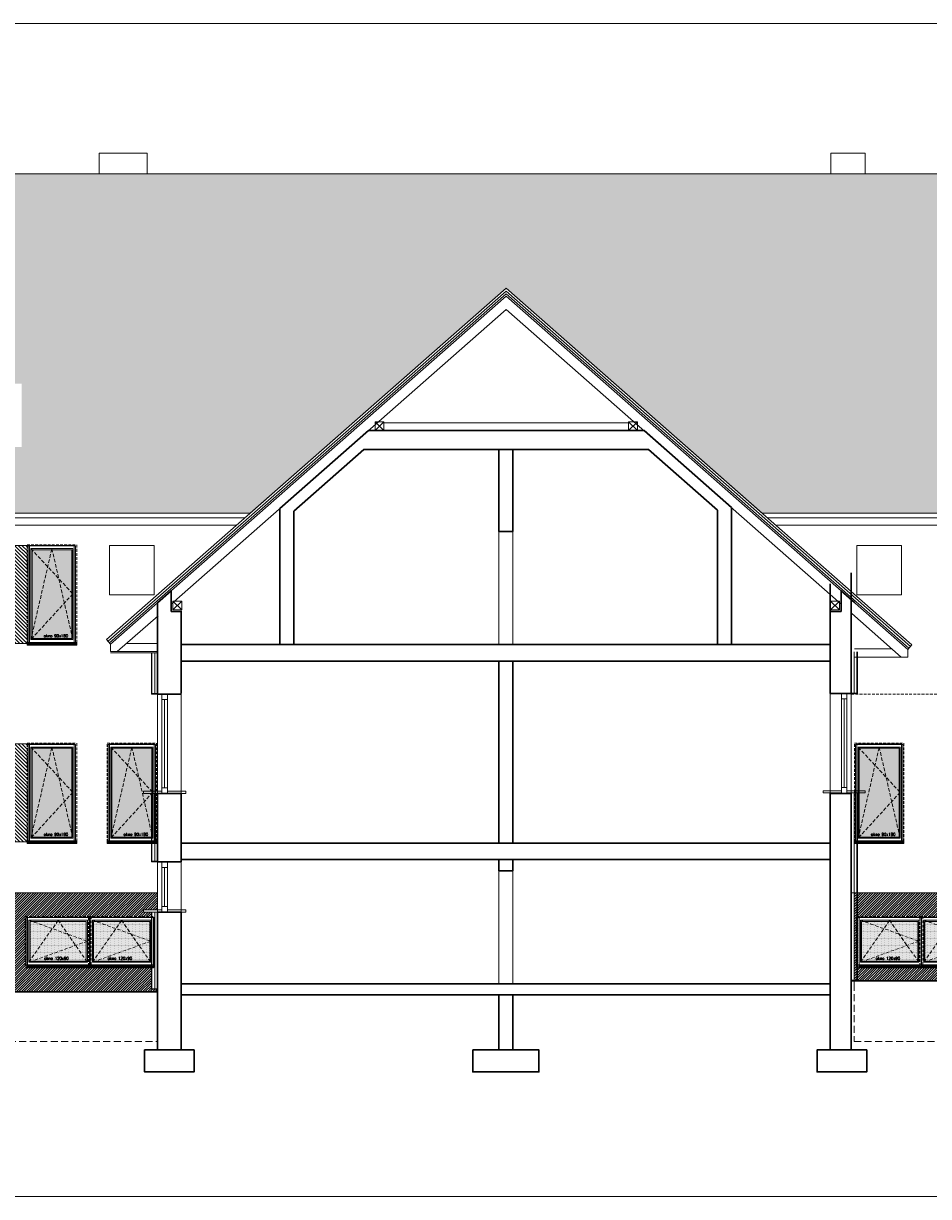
# Model space of a CAD drawing. Header units: millimetres. Extents: x 28291 to 177760, y -399809 to -170937.
# Tile 14 of 256: x 56499 to 58140, y -238865 to -236738. Entities that reach past the tile are written whole.
import ezdxf

# ---------------------------------------------------------------- set-up
doc = ezdxf.new("R2010")
doc.units = ezdxf.units.MM
for name, pattern in [('CACHE', [9.525, 6.35, -3.175]), ('CARKOVANA', [7.5, 5, -2.5]), ('HIDDEN', [9.525, 6.35, -3.175])]:
    doc.linetypes.add(name, pattern=pattern)
doc.layers.get('0').update_dxf_attribs({"lineweight": 0})
for name, color, linetype, lineweight in [('! opisy okien elewacja', 7, 'Continuous', 0), ('!! 0_ Istn-sciany', 3, 'Continuous', 30), ('!! 0_ Istn-widok', 1, 'Continuous', 15), ('!! 0_ WIDOK ELEWACJA', 4, 'Continuous', 0), ('!! 0_Istn-cienka', 4, 'Continuous', 9), ('!! 0_Istn-drzwi', 1, 'Continuous', 13), ('!! 1_ tynk zewn  - nowy', 21, 'Continuous', 20), ('!! 1_Hatch dach', 252, 'Continuous', 5), ('!! 2_ remont Ocieplenie', 4, 'ZIGZAG', 5), ('!! 2_NOWE OKNA WIDOk - remont', 140, 'Continuous', 5), ('!! 2_posadzki winyle 2', 43, 'Continuous', 9), ('!! 2_TYNK OBRYS', 252, 'Continuous', 13)]:
    doc.layers.add(name, color=color, linetype=linetype, lineweight=lineweight)
for name, color, linetype, lineweight, true_color in [('!! 0_ Istn-okna - wymienione', 9, 'Continuous', 13, 0x808080), ('!! 1_ELEWACJA KOLOR', 7, 'Continuous', 13, 0x6888bb), ('!! 1_Wyburzenia', 252, 'CARKOVANA', 13, 0x696969), ('!! 2_ELEWACJA COKÓŁ', 9, 'Continuous', 13, 0x808080)]:
    doc.layers.add(name, color=color, linetype=linetype, lineweight=lineweight, true_color=true_color)
doc.styles.add('TXT', font='simplex.shx')
doc.linetypes.add('ZIGZAG', pattern='A,0.00254,-5.08,[131,ltypeshp.shx,S=5.08,R=0,X=-5.08,Y=0],-10.16,[131,ltypeshp.shx,S=5.08,R=180,X=5.08,Y=0],-5.08', length=20.32254)
pattern_1 = [(45, (-4038.4983, -36130.5186), (-2.24506403, 2.24506403), [])]

# ---------------------------------------------------------------- blocks, each defined once
blk = doc.blocks.new('okno 90x180')
at = {"layer": '!! 1_Hatch dach', "true_color": 0x575757}
h = blk.add_hatch(dxfattribs=at)
h.set_pattern_fill('DOTS', color=251)
h.set_pattern_definition([(0, (-9632.3096, -11392.1331), (0.79375, 1.5875), [0, -1.5875])])
h.paths.add_polyline_path([(9, -10), (81, -10), (81, -171), (9, -171)])
at = {"layer": '!! 2_posadzki winyle 2'}
h = blk.add_hatch(dxfattribs=at)
h.set_pattern_fill('ANSI31', color=252, scale=0.2)
h.paths.add_polyline_path([(0, -178), (90, -178), (90, -183), (0, -183)])
at = {"layer": '!! 0_ Istn-okna - wymienione', "linetype": 'CARKOVANA', "lineweight": 5}
blk.add_lwpolyline([(0, -1), (90, -1), (90, -180), (0, -180)], close=True, dxfattribs=at)
at = {"layer": '!! 0_ Istn-okna - wymienione'}
for points in [[(2, -3), (88, -3), (88, -178), (2, -178)], [(7, -8), (83, -8), (83, -173), (7, -173)], [(9, -10), (81, -10), (81, -171), (9, -171)], [(0, -178), (90, -178), (90, -183), (0, -183)]]:
    blk.add_lwpolyline(points, close=True, dxfattribs=at)
at = {"layer": '!! 1_Hatch dach', "color": 251, "linetype": 'CACHE', "true_color": 0x575757}
for points in [[(7, -173), (45, -8), (83, -173)], [(7, -8), (83, -90), (7, -173)]]:
    blk.add_lwpolyline(points, dxfattribs=at)
at = {"insert": (30.1, -163.6), "char_height": 5, "attachment_point": 1, "style": 'TXT'}
blk.add_mtext_dynamic_manual_height_columns('okno 90x180', width=52.63, gutter_width=75, heights=[0], dxfattribs=at)
blk = doc.blocks.new('okno 115x115')
at = {"layer": '!! 1_Hatch dach', "true_color": 0x575757}
h = blk.add_hatch(dxfattribs=at)
h.set_pattern_fill('DOTS', color=251, angle=360)
h.set_pattern_definition([(360, (-21873.4686, 1906.5186), (0.79375, 1.5875), [0, -1.5875])])
h.paths.add_polyline_path([(-12259.7, 13266.7), (-12157.7, 13266.7), (-12157.7, 13194.7), (-12259.7, 13194.7)])
h = blk.add_hatch(dxfattribs=at)
h.set_pattern_fill('ANSI31', color=251, scale=0.2, angle=360)
h.paths.add_polyline_path([(-12264.2, 13187.7), (-12153.2, 13187.7), (-12153.2, 13182.7), (-12264.2, 13182.7)])
at = {"layer": '!! 0_ Istn-okna - wymienione', "linetype": 'CARKOVANA', "lineweight": 5}
blk.add_lwpolyline([(-12268.7, 13275.7), (-12148.7, 13275.7), (-12148.7, 13185.7), (-12268.7, 13185.7)], close=True, dxfattribs=at)
at = {"layer": '!! 0_ Istn-okna - wymienione'}
for points in [[(-12266.7, 13273.7), (-12150.7, 13273.7), (-12150.7, 13187.7), (-12266.7, 13187.7)], [(-12261.7, 13268.7), (-12155.7, 13268.7), (-12155.7, 13192.7), (-12261.7, 13192.7)], [(-12259.7, 13266.7), (-12157.7, 13266.7), (-12157.7, 13194.7), (-12259.7, 13194.7)], [(-12266.7, 13187.7), (-12150.7, 13187.7), (-12150.7, 13182.7), (-12266.7, 13182.7)]]:
    blk.add_lwpolyline(points, close=True, dxfattribs=at)
at = {"layer": '!! 1_Hatch dach', "color": 251, "linetype": 'CACHE', "true_color": 0x575757}
for points in [[(-12261.7, 13192.7), (-12208.7, 13268.7), (-12155.7, 13192.7)], [(-12261.7, 13268.7), (-12155.7, 13230.7), (-12261.7, 13192.7)]]:
    blk.add_lwpolyline(points, dxfattribs=at)
at = {"insert": (-12234.1, 13202.1), "char_height": 5, "attachment_point": 1, "style": 'TXT'}
blk.add_mtext_dynamic_manual_height_columns('okno 120x90', width=52.63, gutter_width=75, heights=[0], dxfattribs=at)

msp = doc.modelspace()

# ---------------------------------------------------------------- hatches: boundary and pattern name
at = {"layer": '!! 1_ELEWACJA KOLOR', "true_color": 0xa78758}
h = msp.add_hatch(dxfattribs=at)
h.set_pattern_fill('ANSI31', color=45, scale=1.5, angle=-90)
h.set_pattern_definition([(315, (5069.515, -90), (3.36759605, 3.36759605), [])])
h.paths.add_polyline_path([(56438.56903, -237684.26576), (56507.56903, -237684.26576), (56507.56903, -237862.26576), (56438.56903, -237862.26576)])
h = msp.add_hatch(dxfattribs=at)
h.set_pattern_fill('ANSI31', color=45, scale=1.5, angle=-90)
h.set_pattern_definition([(315, (5069.515, -450), (3.36759605, 3.36759605), [])])
h.paths.add_polyline_path([(56438.56903, -238044.26576), (56507.56903, -238044.26576), (56507.56903, -238222.26576), (56438.56903, -238222.26576)])
at = {"layer": '!! 1_Hatch dach', "true_color": 0x990000}
h = msp.add_hatch(dxfattribs=at)
h.set_pattern_fill('AR-B88', color=14, scale=0.1, angle=180)
h.paths.add_polyline_path([(58873.06903, -237010.26576), (55873.06903, -237010.26576), (56246.33593, -237284.71534), (56239.06903, -237292.97319), (56239.06903, -237306.48603), (56227.17773, -237306.48603), (56190.56903, -237306.48603), (56190.56903, -237556.44129), (55555.56903, -237556.44129), (55555.56903, -237306.48603), (55507.06903, -237306.48603), (55507.06903, -237292.97319), (55499.80212, -237284.71534), (55873.06903, -237010.26576), (54941.06903, -237010.26576), (54941.06903, -237626.08383), (56910.29832, -237626.08383), (57374.31903, -237217.7456), (57838.33974, -237626.08383), (59895.06903, -237626.08383), (59895.06903, -237010.26576), (58873.06903, -237010.26576), (59246.33593, -237284.71534), (59239.06903, -237292.97319), (59239.06903, -237306.48603), (59227.17773, -237306.48603), (59190.56903, -237306.48603), (59190.56903, -237556.44129), (58555.56903, -237556.44129), (58555.56903, -237306.48603), (58507.06903, -237306.48603), (58507.06903, -237292.97319), (58499.80212, -237284.71534)])
h.paths.add_polyline_path([(56496.06903, -237391.06821), (56496.06903, -237506.06821), (56421.06903, -237506.06821), (56421.06903, -237391.06821)], flags=16)
h.paths.add_polyline_path([(56489.06903, -237398.06821), (56489.06903, -237499.06821), (56428.06903, -237499.06821), (56428.06903, -237398.06821)], flags=0)
h.paths.add_polyline_path([(56487.06903, -237400.06821), (56487.06903, -237446.91247), (56489.06903, -237448.56821), (56487.06903, -237450.22394), (56487.06903, -237492.44526), (56488.46507, -237497.06821), (56430.48487, -237497.06821), (56428.06903, -237499.06821), (56430.06903, -237492.44526), (56430.06903, -237399.72394), (56430.48487, -237400.06821), (56457.96507, -237400.06821), (56458.56903, -237398.06821), (56459.17299, -237400.06821)], flags=0)
h.paths.add_polyline_path([(59495.06903, -237391.06821), (59570.06903, -237391.06821), (59570.06903, -237506.06821), (59495.06903, -237506.06821)], flags=16)
h.paths.add_polyline_path([(59502.06903, -237398.06821), (59563.06903, -237398.06821), (59563.06903, -237499.06821), (59502.06903, -237499.06821)], flags=0)
h.paths.add_polyline_path([(59504.06903, -237399.72394), (59504.48487, -237400.06821), (59531.96507, -237400.06821), (59532.56903, -237398.06821), (59533.17299, -237400.06821), (59561.06903, -237400.06821), (59561.06903, -237446.91247), (59563.06903, -237448.56821), (59561.06903, -237450.22394), (59561.06903, -237492.44526), (59562.46507, -237497.06821), (59504.48487, -237497.06821), (59502.06903, -237499.06821), (59504.06903, -237492.44526)], flags=0)
h.paths.add_polyline_path([(55345.06903, -237391.06821), (55345.06903, -237506.06821), (55270.06903, -237506.06821), (55270.06903, -237391.06821)], flags=16)
h.paths.add_polyline_path([(55338.06903, -237398.06821), (55338.06903, -237499.06821), (55277.06903, -237499.06821), (55277.06903, -237398.06821)], flags=0)
h.paths.add_polyline_path([(55336.06903, -237400.06821), (55336.06903, -237446.91247), (55338.06903, -237448.56821), (55336.06903, -237450.22394), (55336.06903, -237492.44526), (55337.46507, -237497.06821), (55279.48487, -237497.06821), (55277.06903, -237499.06821), (55279.06903, -237492.44526), (55279.06903, -237399.72394), (55279.48487, -237400.06821), (55306.96507, -237400.06821), (55307.56903, -237398.06821), (55308.17299, -237400.06821)], flags=0)
h.paths.add_polyline_path([(55298.89678, -237495.90858), (55349.01583, -237495.90858), (55349.01583, -237488.40858), (55298.89678, -237488.40858)], flags=24)
h.paths.add_polyline_path([(56449.89678, -237495.90858), (56500.01583, -237495.90858), (56500.01583, -237488.40858), (56449.89678, -237488.40858)], flags=24)
h.paths.add_polyline_path([(59523.89678, -237495.90858), (59574.01583, -237495.90858), (59574.01583, -237488.40858), (59523.89678, -237488.40858)], flags=24)
at = {"layer": '!! 2_ELEWACJA COKÓŁ', "true_color": 0x2b2b2c}
h = msp.add_hatch(dxfattribs=at)
h.set_pattern_fill('ANSI31', color=250)
h.set_pattern_definition(pattern_1)
h.paths.add_polyline_path([(56742.06903, -238314.26576), (54963.06903, -238314.26576), (54963.06903, -238494.26576), (56742.06903, -238494.26576), (56742.06903, -238489.26576), (56731.06903, -238489.26576), (56731.06903, -238449.26576), (56504.57562, -238449.26576), (56504.57562, -238357.26576), (56619.57562, -238357.26576), (56731.06903, -238357.26576), (56731.06903, -238349.26576), (56716.92188, -238349.26576), (56716.92188, -238345.35054), (56742.06903, -238345.35054)])
h.paths.add_polyline_path([(55719.57562, -238357.26576), (55836.57562, -238357.26576), (55836.57562, -238449.26576), (55604.57562, -238449.26576), (55604.57562, -238357.26576)], flags=16)
h.paths.add_polyline_path([(55717.57562, -238359.26576), (55717.57562, -238445.26576), (55606.57562, -238445.26576), (55606.57562, -238359.26576)], flags=0)
h.paths.add_polyline_path([(55712.57562, -238364.26576), (55712.57562, -238440.26576), (55611.57562, -238440.26576), (55611.57562, -238364.26576)], flags=0)
h.paths.add_polyline_path([(55662.07562, -238364.26576), (55663.40457, -238366.26576), (55710.57562, -238366.26576), (55710.57562, -238401.51328), (55712.57562, -238402.26576), (55710.57562, -238403.01823), (55710.57562, -238437.25586), (55711.24668, -238438.26576), (55616.89141, -238438.26576), (55611.57562, -238440.26576), (55613.57562, -238437.25586), (55613.57562, -238365.01823), (55616.89141, -238366.26576), (55660.74668, -238366.26576)], flags=0)
h.paths.add_polyline_path([(55721.57562, -238359.26576), (55832.57562, -238359.26576), (55832.57562, -238445.26576), (55721.57562, -238445.26576)], flags=0)
h.paths.add_polyline_path([(55726.57562, -238364.26576), (55827.57562, -238364.26576), (55827.57562, -238440.26576), (55726.57562, -238440.26576)], flags=0)
h.paths.add_polyline_path([(55731.89141, -238366.26576), (55775.74668, -238366.26576), (55777.07562, -238364.26576), (55778.40457, -238366.26576), (55825.57562, -238366.26576), (55825.57562, -238401.51328), (55827.57562, -238402.26576), (55825.57562, -238403.01823), (55825.57562, -238437.25586), (55826.24668, -238438.26576), (55731.89141, -238438.26576), (55726.57562, -238440.26576), (55728.57562, -238437.25586), (55728.57562, -238365.01823)], flags=0)
h.paths.add_polyline_path([(55536.57562, -238449.26576), (55304.57562, -238449.26576), (55304.57562, -238357.26576), (55419.57562, -238357.26576), (55536.57562, -238357.26576)], flags=16)
h.paths.add_polyline_path([(55532.57562, -238359.26576), (55532.57562, -238445.26576), (55421.57562, -238445.26576), (55421.57562, -238359.26576)], flags=0)
h.paths.add_polyline_path([(55527.57562, -238364.26576), (55527.57562, -238440.26576), (55426.57562, -238440.26576), (55426.57562, -238364.26576)], flags=0)
h.paths.add_polyline_path([(55525.57562, -238366.26576), (55525.57562, -238401.51328), (55527.57562, -238402.26576), (55525.57562, -238403.01823), (55525.57562, -238437.25586), (55526.24668, -238438.26576), (55431.89141, -238438.26576), (55426.57562, -238440.26576), (55428.57562, -238437.25586), (55428.57562, -238365.01823), (55431.89141, -238366.26576), (55475.74668, -238366.26576), (55477.07562, -238364.26576), (55478.40457, -238366.26576)], flags=0)
h.paths.add_polyline_path([(55417.57562, -238359.26576), (55417.57562, -238445.26576), (55306.57562, -238445.26576), (55306.57562, -238359.26576)], flags=0)
h.paths.add_polyline_path([(55412.57562, -238364.26576), (55412.57562, -238440.26576), (55311.57562, -238440.26576), (55311.57562, -238364.26576)], flags=0)
h.paths.add_polyline_path([(55904.57562, -238357.26576), (56019.57562, -238357.26576), (56136.57562, -238357.26576), (56136.57562, -238449.26576), (55904.57562, -238449.26576)], flags=16)
h.paths.add_polyline_path([(55410.57562, -238366.26576), (55410.57562, -238401.51328), (55412.57562, -238402.26576), (55410.57562, -238403.01823), (55410.57562, -238437.25586), (55411.24668, -238438.26576), (55316.89141, -238438.26576), (55311.57562, -238440.26576), (55313.57562, -238437.25586), (55313.57562, -238365.01823), (55316.89141, -238366.26576), (55360.74668, -238366.26576), (55362.07562, -238364.26576), (55363.40457, -238366.26576)], flags=0)
h.paths.add_polyline_path([(55906.57562, -238359.26576), (56017.57562, -238359.26576), (56017.57562, -238445.26576), (55906.57562, -238445.26576)], flags=0)
h.paths.add_polyline_path([(55911.57562, -238364.26576), (56012.57562, -238364.26576), (56012.57562, -238440.26576), (55911.57562, -238440.26576)], flags=0)
h.paths.add_polyline_path([(55913.57562, -238365.01823), (55916.89141, -238366.26576), (55960.74668, -238366.26576), (55962.07562, -238364.26576), (55963.40457, -238366.26576), (56010.57562, -238366.26576), (56010.57562, -238401.51328), (56012.57562, -238402.26576), (56010.57562, -238403.01823), (56010.57562, -238437.25586), (56011.24668, -238438.26576), (55916.89141, -238438.26576), (55911.57562, -238440.26576), (55913.57562, -238437.25586)], flags=0)
h.paths.add_polyline_path([(56021.57562, -238359.26576), (56132.57562, -238359.26576), (56132.57562, -238445.26576), (56021.57562, -238445.26576)], flags=0)
h.paths.add_polyline_path([(56026.57562, -238364.26576), (56127.57562, -238364.26576), (56127.57562, -238440.26576), (56026.57562, -238440.26576)], flags=0)
h.paths.add_polyline_path([(56028.57562, -238365.01823), (56031.89141, -238366.26576), (56075.74668, -238366.26576), (56077.07562, -238364.26576), (56078.40457, -238366.26576), (56125.57562, -238366.26576), (56125.57562, -238401.51328), (56127.57562, -238402.26576), (56125.57562, -238403.01823), (56125.57562, -238437.25586), (56126.24668, -238438.26576), (56031.89141, -238438.26576), (56026.57562, -238440.26576), (56028.57562, -238437.25586)], flags=0)
h.paths.add_polyline_path([(55236.57562, -238449.26576), (55004.57562, -238449.26576), (55004.57562, -238357.26576), (55119.57562, -238357.26576), (55236.57562, -238357.26576)], flags=16)
h.paths.add_polyline_path([(55232.57562, -238359.26576), (55232.57562, -238445.26576), (55121.57562, -238445.26576), (55121.57562, -238359.26576)], flags=0)
h.paths.add_polyline_path([(55227.57562, -238364.26576), (55227.57562, -238440.26576), (55126.57562, -238440.26576), (55126.57562, -238364.26576)], flags=0)
h.paths.add_polyline_path([(55225.57562, -238366.26576), (55225.57562, -238401.51328), (55227.57562, -238402.26576), (55225.57562, -238403.01823), (55225.57562, -238437.25586), (55226.24668, -238438.26576), (55131.89141, -238438.26576), (55126.57562, -238440.26576), (55128.57562, -238437.25586), (55128.57562, -238365.01823), (55131.89141, -238366.26576), (55175.74668, -238366.26576), (55177.07562, -238364.26576), (55178.40457, -238366.26576)], flags=0)
h.paths.add_polyline_path([(55117.57562, -238359.26576), (55117.57562, -238445.26576), (55006.57562, -238445.26576), (55006.57562, -238359.26576)], flags=0)
h.paths.add_polyline_path([(55112.57562, -238364.26576), (55112.57562, -238440.26576), (55011.57562, -238440.26576), (55011.57562, -238364.26576)], flags=0)
h.paths.add_polyline_path([(56204.57562, -238357.26576), (56319.57562, -238357.26576), (56436.57562, -238357.26576), (56436.57562, -238449.26576), (56204.57562, -238449.26576)], flags=16)
h.paths.add_polyline_path([(55110.57562, -238366.26576), (55110.57562, -238401.51328), (55112.57562, -238402.26576), (55110.57562, -238403.01823), (55110.57562, -238437.25586), (55111.24668, -238438.26576), (55016.89141, -238438.26576), (55011.57562, -238440.26576), (55013.57562, -238437.25586), (55013.57562, -238365.01823), (55016.89141, -238366.26576), (55060.74668, -238366.26576), (55062.07562, -238364.26576), (55063.40457, -238366.26576)], flags=0)
h.paths.add_polyline_path([(56206.57562, -238359.26576), (56317.57562, -238359.26576), (56317.57562, -238445.26576), (56206.57562, -238445.26576)], flags=0)
h.paths.add_polyline_path([(56211.57562, -238364.26576), (56312.57562, -238364.26576), (56312.57562, -238440.26576), (56211.57562, -238440.26576)], flags=0)
h.paths.add_polyline_path([(56213.57562, -238365.01823), (56216.89141, -238366.26576), (56260.74668, -238366.26576), (56262.07562, -238364.26576), (56263.40457, -238366.26576), (56310.57562, -238366.26576), (56310.57562, -238401.51328), (56312.57562, -238402.26576), (56310.57562, -238403.01823), (56310.57562, -238437.25586), (56311.24668, -238438.26576), (56216.89141, -238438.26576), (56211.57562, -238440.26576), (56213.57562, -238437.25586)], flags=0)
h.paths.add_polyline_path([(56321.57562, -238359.26576), (56432.57562, -238359.26576), (56432.57562, -238445.26576), (56321.57562, -238445.26576)], flags=0)
h.paths.add_polyline_path([(56326.57562, -238364.26576), (56427.57562, -238364.26576), (56427.57562, -238440.26576), (56326.57562, -238440.26576)], flags=0)
h.paths.add_polyline_path([(56328.57562, -238365.01823), (56331.89141, -238366.26576), (56375.74668, -238366.26576), (56377.07562, -238364.26576), (56378.40457, -238366.26576), (56425.57562, -238366.26576), (56425.57562, -238401.51328), (56427.57562, -238402.26576), (56425.57562, -238403.01823), (56425.57562, -238437.25586), (56426.24668, -238438.26576), (56331.89141, -238438.26576), (56326.57562, -238440.26576), (56328.57562, -238437.25586)], flags=0)
h.paths.add_polyline_path([(56350.40337, -238437.10613), (56399.57004, -238437.10613), (56399.57004, -238429.60613), (56350.40337, -238429.60613)], flags=8)
h.paths.add_polyline_path([(56235.40337, -238437.10613), (56284.57004, -238437.10613), (56284.57004, -238429.60613), (56235.40337, -238429.60613)], flags=8)
h.paths.add_polyline_path([(56050.40337, -238437.10613), (56099.57004, -238437.10613), (56099.57004, -238429.60613), (56050.40337, -238429.60613)], flags=8)
h.paths.add_polyline_path([(55935.40337, -238437.10613), (55984.57004, -238437.10613), (55984.57004, -238429.60613), (55935.40337, -238429.60613)], flags=8)
h.paths.add_polyline_path([(55750.40337, -238437.10613), (55799.57004, -238437.10613), (55799.57004, -238429.60613), (55750.40337, -238429.60613)], flags=8)
h.paths.add_polyline_path([(55635.40337, -238437.10613), (55684.57004, -238437.10613), (55684.57004, -238429.60613), (55635.40337, -238429.60613)], flags=8)
h.paths.add_polyline_path([(55450.40337, -238437.10613), (55499.57004, -238437.10613), (55499.57004, -238429.60613), (55450.40337, -238429.60613)], flags=8)
h.paths.add_polyline_path([(55335.40337, -238437.10613), (55384.57004, -238437.10613), (55384.57004, -238429.60613), (55335.40337, -238429.60613)], flags=8)
h.paths.add_polyline_path([(55150.40337, -238437.10613), (55199.57004, -238437.10613), (55199.57004, -238429.60613), (55150.40337, -238429.60613)], flags=8)
h.paths.add_polyline_path([(55035.40337, -238437.10613), (55084.57004, -238437.10613), (55084.57004, -238429.60613), (55035.40337, -238429.60613)], flags=8)
h = msp.add_hatch(dxfattribs=at)
h.set_pattern_fill('ANSI31', color=250)
h.set_pattern_definition(pattern_1)
h.paths.add_polyline_path([(59805.06903, -238314.26576), (58005.06903, -238314.26576), (58005.06903, -238473.84785), (59805.06903, -238473.84785)])
h.paths.add_polyline_path([(59212.06903, -238357.26576), (59327.06903, -238357.26576), (59444.06903, -238357.26576), (59444.06903, -238449.26576), (59212.06903, -238449.26576)], flags=16)
h.paths.add_polyline_path([(59214.06903, -238359.26576), (59325.06903, -238359.26576), (59325.06903, -238445.26576), (59214.06903, -238445.26576)], flags=0)
h.paths.add_polyline_path([(59219.06903, -238364.26576), (59320.06903, -238364.26576), (59320.06903, -238440.26576), (59219.06903, -238440.26576)], flags=0)
h.paths.add_polyline_path([(59224.38482, -238366.26576), (59268.24008, -238366.26576), (59269.56903, -238364.26576), (59270.89798, -238366.26576), (59318.06903, -238366.26576), (59318.06903, -238401.51328), (59320.06903, -238402.26576), (59318.06903, -238403.01823), (59318.06903, -238437.25586), (59318.74008, -238438.26576), (59224.38482, -238438.26576), (59219.06903, -238440.26576), (59221.06903, -238437.25586), (59221.06903, -238365.01823)], flags=0)
h.paths.add_polyline_path([(59144.06903, -238449.26576), (58912.06903, -238449.26576), (58912.06903, -238357.26576), (59027.06903, -238357.26576), (59144.06903, -238357.26576)], flags=16)
h.paths.add_polyline_path([(59140.06903, -238359.26576), (59140.06903, -238445.26576), (59029.06903, -238445.26576), (59029.06903, -238359.26576)], flags=0)
h.paths.add_polyline_path([(59135.06903, -238364.26576), (59135.06903, -238440.26576), (59034.06903, -238440.26576), (59034.06903, -238364.26576)], flags=0)
h.paths.add_polyline_path([(59133.06903, -238366.26576), (59133.06903, -238401.51328), (59135.06903, -238402.26576), (59133.06903, -238403.01823), (59133.06903, -238437.25586), (59133.74008, -238438.26576), (59039.38482, -238438.26576), (59034.06903, -238440.26576), (59036.06903, -238437.25586), (59036.06903, -238365.01823), (59039.38482, -238366.26576), (59083.24008, -238366.26576), (59084.56903, -238364.26576), (59085.89798, -238366.26576)], flags=0)
h.paths.add_polyline_path([(59329.06903, -238359.26576), (59440.06903, -238359.26576), (59440.06903, -238445.26576), (59329.06903, -238445.26576)], flags=0)
h.paths.add_polyline_path([(59334.06903, -238364.26576), (59435.06903, -238364.26576), (59435.06903, -238440.26576), (59334.06903, -238440.26576)], flags=0)
h.paths.add_polyline_path([(59339.38482, -238366.26576), (59383.24008, -238366.26576), (59384.56903, -238364.26576), (59385.89798, -238366.26576), (59433.06903, -238366.26576), (59433.06903, -238401.51328), (59435.06903, -238402.26576), (59433.06903, -238403.01823), (59433.06903, -238437.25586), (59433.74008, -238438.26576), (59339.38482, -238438.26576), (59334.06903, -238440.26576), (59336.06903, -238437.25586), (59336.06903, -238365.01823)], flags=0)
h.paths.add_polyline_path([(59025.06903, -238359.26576), (59025.06903, -238445.26576), (58914.06903, -238445.26576), (58914.06903, -238359.26576)], flags=0)
h.paths.add_polyline_path([(59020.06903, -238364.26576), (59020.06903, -238440.26576), (58919.06903, -238440.26576), (58919.06903, -238364.26576)], flags=0)
h.paths.add_polyline_path([(59018.06903, -238366.26576), (59018.06903, -238401.51328), (59020.06903, -238402.26576), (59018.06903, -238403.01823), (59018.06903, -238437.25586), (59018.74008, -238438.26576), (58924.38482, -238438.26576), (58919.06903, -238440.26576), (58921.06903, -238437.25586), (58921.06903, -238365.01823), (58924.38482, -238366.26576), (58968.24008, -238366.26576), (58969.56903, -238364.26576), (58970.89798, -238366.26576)], flags=0)
h.paths.add_polyline_path([(59512.06903, -238357.26576), (59627.06903, -238357.26576), (59744.06903, -238357.26576), (59744.06903, -238449.26576), (59512.06903, -238449.26576)], flags=16)
h.paths.add_polyline_path([(59514.06903, -238359.26576), (59625.06903, -238359.26576), (59625.06903, -238445.26576), (59514.06903, -238445.26576)], flags=0)
h.paths.add_polyline_path([(59519.06903, -238364.26576), (59620.06903, -238364.26576), (59620.06903, -238440.26576), (59519.06903, -238440.26576)], flags=0)
h.paths.add_polyline_path([(59521.06903, -238365.01823), (59524.38482, -238366.26576), (59568.24008, -238366.26576), (59569.56903, -238364.26576), (59570.89798, -238366.26576), (59618.06903, -238366.26576), (59618.06903, -238401.51328), (59620.06903, -238402.26576), (59618.06903, -238403.01823), (59618.06903, -238437.25586), (59618.74008, -238438.26576), (59524.38482, -238438.26576), (59519.06903, -238440.26576), (59521.06903, -238437.25586)], flags=0)
h.paths.add_polyline_path([(58844.06903, -238449.26576), (58612.06903, -238449.26576), (58612.06903, -238357.26576), (58727.06903, -238357.26576), (58844.06903, -238357.26576)], flags=16)
h.paths.add_polyline_path([(58840.06903, -238359.26576), (58840.06903, -238445.26576), (58729.06903, -238445.26576), (58729.06903, -238359.26576)], flags=0)
h.paths.add_polyline_path([(58835.06903, -238364.26576), (58835.06903, -238440.26576), (58734.06903, -238440.26576), (58734.06903, -238364.26576)], flags=0)
h.paths.add_polyline_path([(58833.06903, -238366.26576), (58833.06903, -238401.51328), (58835.06903, -238402.26576), (58833.06903, -238403.01823), (58833.06903, -238437.25586), (58833.74008, -238438.26576), (58739.38482, -238438.26576), (58734.06903, -238440.26576), (58736.06903, -238437.25586), (58736.06903, -238365.01823), (58739.38482, -238366.26576), (58783.24008, -238366.26576), (58784.56903, -238364.26576), (58785.89798, -238366.26576)], flags=0)
h.paths.add_polyline_path([(59629.06903, -238359.26576), (59740.06903, -238359.26576), (59740.06903, -238445.26576), (59629.06903, -238445.26576)], flags=0)
h.paths.add_polyline_path([(59634.06903, -238364.26576), (59735.06903, -238364.26576), (59735.06903, -238440.26576), (59634.06903, -238440.26576)], flags=0)
h.paths.add_polyline_path([(59636.06903, -238365.01823), (59639.38482, -238366.26576), (59683.24008, -238366.26576), (59684.56903, -238364.26576), (59685.89798, -238366.26576), (59733.06903, -238366.26576), (59733.06903, -238401.51328), (59735.06903, -238402.26576), (59733.06903, -238403.01823), (59733.06903, -238437.25586), (59733.74008, -238438.26576), (59639.38482, -238438.26576), (59634.06903, -238440.26576), (59636.06903, -238437.25586)], flags=0)
h.paths.add_polyline_path([(58725.06903, -238359.26576), (58725.06903, -238445.26576), (58614.06903, -238445.26576), (58614.06903, -238359.26576)], flags=0)
h.paths.add_polyline_path([(58720.06903, -238364.26576), (58720.06903, -238440.26576), (58619.06903, -238440.26576), (58619.06903, -238364.26576)], flags=0)
h.paths.add_polyline_path([(58718.06903, -238366.26576), (58718.06903, -238401.51328), (58720.06903, -238402.26576), (58718.06903, -238403.01823), (58718.06903, -238437.25586), (58718.74008, -238438.26576), (58624.38482, -238438.26576), (58619.06903, -238440.26576), (58621.06903, -238437.25586), (58621.06903, -238365.01823), (58624.38482, -238366.26576), (58668.24008, -238366.26576), (58669.56903, -238364.26576), (58670.89798, -238366.26576)], flags=0)
h.paths.add_polyline_path([(58544.06903, -238449.26576), (58312.06903, -238449.26576), (58312.06903, -238357.26576), (58427.06903, -238357.26576), (58544.06903, -238357.26576)], flags=16)
h.paths.add_polyline_path([(58540.06903, -238359.26576), (58540.06903, -238445.26576), (58429.06903, -238445.26576), (58429.06903, -238359.26576)], flags=0)
h.paths.add_polyline_path([(58535.06903, -238364.26576), (58535.06903, -238440.26576), (58434.06903, -238440.26576), (58434.06903, -238364.26576)], flags=0)
h.paths.add_polyline_path([(58533.06903, -238366.26576), (58533.06903, -238401.51328), (58535.06903, -238402.26576), (58533.06903, -238403.01823), (58533.06903, -238437.25586), (58533.74008, -238438.26576), (58439.38482, -238438.26576), (58434.06903, -238440.26576), (58436.06903, -238437.25586), (58436.06903, -238365.01823), (58439.38482, -238366.26576), (58483.24008, -238366.26576), (58484.56903, -238364.26576), (58485.89798, -238366.26576)], flags=0)
h.paths.add_polyline_path([(58425.06903, -238359.26576), (58425.06903, -238445.26576), (58314.06903, -238445.26576), (58314.06903, -238359.26576)], flags=0)
h.paths.add_polyline_path([(58420.06903, -238364.26576), (58420.06903, -238440.26576), (58319.06903, -238440.26576), (58319.06903, -238364.26576)], flags=0)
h.paths.add_polyline_path([(58420.06903, -238402.26576), (58418.06903, -238403.01823), (58418.06903, -238437.25586), (58418.74008, -238438.26576), (58324.38482, -238438.26576), (58319.06903, -238440.26576), (58321.06903, -238437.25586), (58321.06903, -238365.01823), (58324.38482, -238366.26576), (58368.24008, -238366.26576), (58369.56903, -238364.26576), (58370.89798, -238366.26576), (58418.06903, -238366.26576), (58418.06903, -238401.51328)], flags=0)
h.paths.add_polyline_path([(58244.06903, -238449.26576), (58012.06903, -238449.26576), (58012.06903, -238357.26576), (58127.06903, -238357.26576), (58244.06903, -238357.26576)], flags=16)
h.paths.add_polyline_path([(58240.06903, -238359.26576), (58240.06903, -238445.26576), (58129.06903, -238445.26576), (58129.06903, -238359.26576)], flags=0)
h.paths.add_polyline_path([(58235.06903, -238364.26576), (58235.06903, -238440.26576), (58134.06903, -238440.26576), (58134.06903, -238364.26576)], flags=0)
h.paths.add_polyline_path([(58235.06903, -238402.26576), (58233.06903, -238403.01823), (58233.06903, -238437.25586), (58233.74008, -238438.26576), (58139.38482, -238438.26576), (58134.06903, -238440.26576), (58136.06903, -238437.25586), (58136.06903, -238365.01823), (58139.38482, -238366.26576), (58183.24008, -238366.26576), (58184.56903, -238364.26576), (58185.89798, -238366.26576), (58233.06903, -238366.26576), (58233.06903, -238401.51328)], flags=0)
h.paths.add_polyline_path([(58125.06903, -238359.26576), (58125.06903, -238445.26576), (58014.06903, -238445.26576), (58014.06903, -238359.26576)], flags=0)
h.paths.add_polyline_path([(58120.06903, -238364.26576), (58120.06903, -238440.26576), (58019.06903, -238440.26576), (58019.06903, -238364.26576)], flags=0)
h.paths.add_polyline_path([(58120.06903, -238402.26576), (58118.06903, -238403.01823), (58118.06903, -238437.25586), (58118.74008, -238438.26576), (58024.38482, -238438.26576), (58019.06903, -238440.26576), (58021.06903, -238437.25586), (58021.06903, -238365.01823), (58024.38482, -238366.26576), (58068.24008, -238366.26576), (58069.56903, -238364.26576), (58070.89798, -238366.26576), (58118.06903, -238366.26576), (58118.06903, -238401.51328)], flags=0)
h.paths.add_polyline_path([(59657.89678, -238437.10613), (59707.06345, -238437.10613), (59707.06345, -238429.60613), (59657.89678, -238429.60613)], flags=8)
h.paths.add_polyline_path([(59542.89678, -238437.10613), (59592.06345, -238437.10613), (59592.06345, -238429.60613), (59542.89678, -238429.60613)], flags=8)
h.paths.add_polyline_path([(59357.89678, -238437.10613), (59407.06345, -238437.10613), (59407.06345, -238429.60613), (59357.89678, -238429.60613)], flags=8)
h.paths.add_polyline_path([(59242.89678, -238437.10613), (59292.06345, -238437.10613), (59292.06345, -238429.60613), (59242.89678, -238429.60613)], flags=8)
h.paths.add_polyline_path([(59057.89678, -238437.10613), (59107.06345, -238437.10613), (59107.06345, -238429.60613), (59057.89678, -238429.60613)], flags=8)
h.paths.add_polyline_path([(58942.89678, -238437.10613), (58992.06345, -238437.10613), (58992.06345, -238429.60613), (58942.89678, -238429.60613)], flags=8)
h.paths.add_polyline_path([(58757.89678, -238437.10613), (58807.06345, -238437.10613), (58807.06345, -238429.60613), (58757.89678, -238429.60613)], flags=8)
h.paths.add_polyline_path([(58642.89678, -238437.10613), (58692.06345, -238437.10613), (58692.06345, -238429.60613), (58642.89678, -238429.60613)], flags=8)
h.paths.add_polyline_path([(58457.89678, -238437.10613), (58507.06345, -238437.10613), (58507.06345, -238429.60613), (58457.89678, -238429.60613)], flags=8)
h.paths.add_polyline_path([(58342.89678, -238437.10613), (58392.06345, -238437.10613), (58392.06345, -238429.60613), (58342.89678, -238429.60613)], flags=8)
h.paths.add_polyline_path([(58157.89678, -238437.10613), (58207.06345, -238437.10613), (58207.06345, -238429.60613), (58157.89678, -238429.60613)], flags=8)
h.paths.add_polyline_path([(58042.89678, -238437.10613), (58092.06345, -238437.10613), (58092.06345, -238429.60613), (58042.89678, -238429.60613)], flags=8)

# ---------------------------------------------------------------- linework, layer by layer
at = {"layer": '! opisy okien elewacja'}
msp.add_lwpolyline([(53420.42771, -236737.82104), (60543.65378, -236737.82104), (60543.65378, -238865.24478), (53420.42771, -238865.24478)], close=True, dxfattribs=at)
at = {"layer": '!! 0_ Istn-okna - wymienione'}
for points in [[(56750.06903, -237953.88855), (56750.06903, -238134.26576)], [(56760.06903, -237963.88855), (56750.06903, -237963.88855)], [(56755.06903, -237963.88855), (56755.06903, -238124.26576)], [(56760.06903, -237953.88855), (56760.06903, -238134.26576)], [(57982.06903, -237952.88855), (57982.06903, -238133.26576)], [(57982.06903, -237962.88855), (57992.06903, -237962.88855)], [(57987.06903, -237962.88855), (57987.06903, -238123.26576)], [(57992.06903, -237952.88855), (57992.06903, -238133.26576)], [(56760.06903, -238124.26576), (56750.06903, -238124.26576)], [(57982.06903, -238123.26576), (57992.06903, -238123.26576)], [(56750.06903, -238258.26576), (56750.06903, -238349.26576)], [(56760.06903, -238268.26576), (56750.06903, -238268.26576)], [(56755.06903, -238268.26576), (56755.06903, -238339.26576)], [(56760.06903, -238258.26576), (56760.06903, -238349.26576)], [(56760.06903, -238339.26576), (56750.06903, -238339.26576)]]:
    msp.add_lwpolyline(points, dxfattribs=at)
for points in [[(56716.92188, -238134.26576), (56750.06903, -238134.26576), (56750.06903, -238130.35054), (56716.92188, -238130.35054)], [(56760.06903, -238134.26576), (56793.21618, -238134.26576), (56793.21618, -238130.35054), (56760.06903, -238130.35054)], [(57982.06903, -238133.26576), (57948.92188, -238133.26576), (57948.92188, -238129.35054), (57982.06903, -238129.35054)], [(58025.21618, -238133.26576), (57992.06903, -238133.26576), (57992.06903, -238129.35054), (58025.21618, -238129.35054)], [(56716.92188, -238349.26576), (56750.06903, -238349.26576), (56750.06903, -238345.35054), (56716.92188, -238345.35054)], [(56760.06903, -238349.26576), (56793.21618, -238349.26576), (56793.21618, -238345.35054), (56760.06903, -238345.35054)]]:
    msp.add_lwpolyline(points, close=True, dxfattribs=at)
at = {"layer": '!! 0_ Istn-sciany'}
for points in [[(56964.06903, -237617.39552), (57124.44376, -237476.26576)], [(57624.1943, -237476.26576), (57124.44376, -237476.26576)], [(57782.56903, -237615.63552), (57624.1943, -237476.26576)], [(56989.06903, -237622.03684), (57116.08162, -237510.26576)], [(57632.55643, -237510.26576), (57116.08162, -237510.26576)], [(57361.06903, -237510.26576), (57361.06903, -237659.26576)], [(57386.06903, -237510.26576), (57386.06903, -237659.26576)], [(57757.56903, -237620.27684), (57632.55643, -237510.26576)], [(56964.06903, -237864.26576), (56964.06903, -237617.39552)], [(56989.06903, -237864.26576), (56989.06903, -237622.03684)], [(57757.56903, -237864.26576), (57757.56903, -237620.27684)], [(57782.56903, -237864.26576), (57782.56903, -237615.63552)], [(57386.06903, -237659.26576), (57361.06903, -237659.26576)], [(58000.06903, -237733.94287), (58000.06903, -237953.26576)], [(57961.56903, -237754.2703), (57961.56903, -237953.26576)], [(56742.06903, -237788.77833), (56767.06903, -237766.77833)], [(56767.06903, -237804.26576), (56767.06903, -237766.77833)], [(57981.56903, -237804.26576), (57981.56903, -237766.77833)], [(57981.56903, -237766.77833), (58001.06903, -237783.93833)], [(57981.56903, -237804.26576), (57981.56903, -237766.77833)], [(58005.56903, -237787.89833), (57981.56903, -237766.77833)], [(56742.06903, -237788.77833), (56742.06903, -237953.26576)], [(56742.06903, -237788.77833), (56742.06903, -237953.26576)], [(56742.06903, -237788.77833), (56742.06903, -237953.26576)], [(56786.06903, -237804.26576), (56767.06903, -237804.26576)], [(56785.06903, -237804.26576), (56785.06903, -237953.26576)], [(57962.56903, -237804.26576), (57981.56903, -237804.26576)], [(57962.56903, -237804.26576), (57981.56903, -237804.26576)], [(57961.56903, -237864.26576), (56786.06903, -237864.26576)], [(57961.56903, -237894.26576), (56786.06903, -237894.26576)], [(57361.06903, -237894.26576), (57361.06903, -238224.26576)], [(57386.06903, -237894.26576), (57386.06903, -238224.26576)], [(56785.06903, -237953.88855), (56742.06903, -237953.88855)], [(58000.06903, -237953.26576), (57961.56903, -237953.26576)], [(56742.06903, -238134.26576), (56742.06903, -238258.26576)], [(56785.06903, -238134.26576), (56742.06903, -238134.26576)], [(56785.06903, -238134.26576), (56742.06903, -238134.26576)], [(56785.06903, -238134.26576), (56785.06903, -238258.26576)], [(57961.56903, -238134.26576), (57961.56903, -238599.26576)], [(58000.06903, -238134.26576), (57961.56903, -238134.26576)], [(58000.06903, -238134.26576), (58000.06903, -238599.26576)], [(57961.56903, -238224.26576), (56786.06903, -238224.26576)], [(56742.06903, -238258.26576), (56785.06903, -238258.26576)], [(57961.56903, -238254.26576), (56786.06903, -238254.26576)], [(57361.06903, -238254.26576), (57361.06903, -238274.26576)], [(57386.06903, -238254.26576), (57386.06903, -238274.26576)], [(57361.06903, -238274.26576), (57386.06903, -238274.26576)], [(56742.06903, -238349.26576), (56785.06903, -238349.26576)], [(56742.06903, -238349.26576), (56742.06903, -238599.26576)], [(56742.06903, -238349.26576), (56785.06903, -238349.26576)], [(56785.06903, -238349.26576), (56785.06903, -238599.26576)], [(56785.06903, -238479.26576), (57961.56903, -238479.26576)], [(59954.93486, -238473.84785), (58000.06903, -238473.84785)], [(56742.06903, -238494.26576), (53667.06903, -238494.26576)], [(56785.06903, -238499.26576), (57961.56903, -238499.26576)], [(57361.06903, -238499.26576), (57361.06903, -238599.26576)], [(57386.06903, -238499.26576), (57386.06903, -238599.26576)], [(56785.06903, -238599.26576), (56742.06903, -238599.26576)], [(57361.06903, -238599.26576), (57386.06903, -238599.26576)]]:
    msp.add_lwpolyline(points, dxfattribs=at)
for points in [[(56718.56903, -238599.26576), (56808.56903, -238599.26576), (56808.56903, -238639.26576), (56718.56903, -238639.26576)], [(57313.56903, -238599.26576), (57433.56903, -238599.26576), (57433.56903, -238639.26576), (57313.56903, -238639.26576)], [(58028.06903, -238599.26576), (57938.06903, -238599.26576), (57938.06903, -238639.26576), (58028.06903, -238639.26576)]]:
    msp.add_lwpolyline(points, close=True, dxfattribs=at)
at = {"layer": '!! 0_ Istn-widok'}
msp.add_lwpolyline([(57838.33974, -237626.08383), (59895.06903, -237626.08383)], dxfattribs=at)
at = {"layer": '!! 0_ WIDOK ELEWACJA'}
for points in [[(56636.06903, -236973.26576), (56723.06903, -236973.26576), (56723.06903, -237010.26576), (56636.06903, -237010.26576)], [(57963.06903, -236973.26576), (58025.06903, -236973.26576), (58025.06903, -237010.26576), (57963.06903, -237010.26576)], [(54941.06903, -237626.08383), (54941.06903, -237010.26576), (59895.06903, -237010.26576), (59895.06903, -237626.08383), (57838.33974, -237626.08383), (57374.31903, -237217.7456), (56910.29832, -237626.08383)], [(57152.45256, -237460.26576), (57136.45256, -237460.26576), (57136.45256, -237476.26576), (57152.45256, -237476.26576)], [(57152.45256, -237460.26576), (57136.45256, -237460.26576), (57136.45256, -237476.26576), (57152.45256, -237476.26576)], [(57596.18549, -237460.26576), (57612.18549, -237460.26576), (57612.18549, -237476.26576), (57596.18549, -237476.26576)], [(57596.18549, -237460.26576), (57612.18549, -237460.26576), (57612.18549, -237476.26576), (57596.18549, -237476.26576)], [(56510.06903, -237684.26576), (56591.06903, -237684.26576), (56591.06903, -237864.26576), (56510.06903, -237864.26576)], [(56655.06903, -237684.26576), (56736.06903, -237684.26576), (56736.06903, -237774.26576), (56655.06903, -237774.26576)], [(58010.06903, -237684.26576), (58091.06903, -237684.26576), (58091.06903, -237774.26576), (58010.06903, -237774.26576)], [(56786.06903, -237785.26576), (56770.06903, -237785.26576), (56770.06903, -237801.26576), (56786.06903, -237801.26576)], [(57962.56903, -237785.26576), (57978.56903, -237785.26576), (57978.56903, -237801.26576), (57962.56903, -237801.26576)], [(57962.56903, -237785.26576), (57978.56903, -237785.26576), (57978.56903, -237801.26576), (57962.56903, -237801.26576)], [(56510.06903, -238044.26576), (56591.06903, -238044.26576), (56591.06903, -238224.26576), (56510.06903, -238224.26576)], [(56655.06903, -238044.26576), (56736.06903, -238044.26576), (56736.06903, -238224.26576), (56655.06903, -238224.26576)], [(58010.06903, -238044.26576), (58091.06903, -238044.26576), (58091.06903, -238224.26576), (58010.06903, -238224.26576)], [(56736.57562, -238359.26576), (56736.57562, -238449.26576), (56506.57562, -238449.26576), (56506.57562, -238359.26576)], [(58244.06903, -238359.26576), (58244.06903, -238449.26576), (58014.06903, -238449.26576), (58014.06903, -238359.26576)]]:
    msp.add_lwpolyline(points, close=True, dxfattribs=at)
for points in [[(59895.06903, -237010.26576), (53582.06903, -237010.26576)], [(56649.80212, -237855.32048), (57374.31903, -237217.7456)], [(56652.44463, -237858.32333), (57374.31903, -237223.07387)], [(56655.08714, -237861.32619), (57374.31903, -237228.40213)], [(58109.83593, -237865.00048), (57374.31903, -237217.7456)], [(58107.19342, -237868.00333), (57374.31903, -237223.07387)], [(58104.55091, -237871.00619), (57374.31903, -237228.40213)], [(56657.06903, -237863.57833), (57374.31903, -237232.39833)], [(58102.56903, -237873.25833), (57374.31903, -237232.39833)], [(56767.06903, -237790.75552), (57374.31903, -237256.37552)], [(57981.56903, -237790.75552), (57374.31903, -237256.37552)], [(57136.45256, -237476.26576), (57152.45256, -237460.26576)], [(57152.45256, -237476.26576), (57136.45256, -237460.26576)], [(57136.45256, -237476.26576), (57152.45256, -237460.26576)], [(57152.45256, -237476.26576), (57136.45256, -237460.26576)], [(57596.18549, -237462.26576), (57152.45256, -237462.26576)], [(57612.18549, -237476.26576), (57596.18549, -237460.26576)], [(57596.18549, -237476.26576), (57612.18549, -237460.26576)], [(57612.18549, -237476.26576), (57596.18549, -237460.26576)], [(57596.18549, -237476.26576), (57612.18549, -237460.26576)], [(56910.29832, -237626.08383), (53582.06903, -237626.08383)], [(56900.9144, -237634.34168), (53582.06903, -237634.34168)], [(56885.55889, -237647.85452), (53582.06903, -237647.85452)], [(57847.72366, -237634.34168), (59895.06903, -237634.34168)], [(59895.06903, -237647.85452), (57864.81404, -237647.85452)], [(57361.06903, -237659.26576), (57361.06903, -237864.26576)], [(57386.06903, -237659.26576), (57386.06903, -237864.26576)], [(56770.06903, -237801.26576), (56786.06903, -237785.26576)], [(56786.06903, -237801.26576), (56770.06903, -237785.26576)], [(57978.56903, -237801.26576), (57962.56903, -237785.26576)], [(57962.56903, -237801.26576), (57978.56903, -237785.26576)], [(57978.56903, -237801.26576), (57962.56903, -237785.26576)], [(57962.56903, -237801.26576), (57978.56903, -237785.26576)], [(56668.96033, -237877.09117), (56743.06903, -237811.87552)], [(58090.67773, -237886.77117), (58001.06903, -237807.91552)], [(56649.80212, -237855.32048), (56657.06903, -237863.57833)], [(56649.80212, -237855.32048), (56657.06903, -237863.57833)], [(56657.06903, -237863.57833), (56657.06903, -237877.09117)], [(56657.06903, -237863.57833), (56657.06903, -237877.09117)], [(56742.06903, -237862.09117), (56686.00578, -237862.09117)], [(56742.06903, -237862.09117), (56686.00578, -237862.09117)], [(58109.83593, -237865.00048), (58102.56903, -237873.25833)], [(58109.83593, -237865.00048), (58102.56903, -237873.25833)], [(56742.06903, -237877.09117), (56657.06903, -237877.09117)], [(56668.96033, -237877.09117), (56657.06903, -237877.09117)], [(56742.06903, -237877.09117), (56657.06903, -237877.09117)], [(56668.96033, -237877.09117), (56657.06903, -237877.09117)], [(56742.06903, -237879.09117), (56657.06903, -237879.09117)], [(58005.56903, -237871.77117), (58073.63227, -237871.77117)], [(58005.56903, -237871.77117), (58073.63227, -237871.77117)], [(58005.56903, -237886.77117), (58102.56903, -237886.77117)], [(58005.56903, -237886.77117), (58102.56903, -237886.77117)], [(58090.67773, -237886.77117), (58102.56903, -237886.77117)], [(58090.67773, -237886.77117), (58102.56903, -237886.77117)], [(58102.56903, -237873.25833), (58102.56903, -237886.77117)], [(58102.56903, -237873.25833), (58102.56903, -237886.77117)], [(56742.06903, -238134.26576), (56742.06903, -237953.88855)], [(56785.06903, -238134.26576), (56785.06903, -237953.88855)], [(57961.56903, -238134.26576), (57961.56903, -237953.26576)], [(58000.06903, -238134.26576), (58000.06903, -237954.26576)], [(56742.06903, -238349.26576), (56742.06903, -238258.26576)], [(56785.06903, -238349.26576), (56785.06903, -238258.26576)], [(57361.06903, -238274.26576), (57361.06903, -238479.26576)], [(57386.06903, -238274.26576), (57386.06903, -238479.26576)], [(56742.06903, -238314.26576), (53667.06903, -238314.26576)], [(59810.06903, -238314.26576), (58000.06903, -238314.26576)], [(58005.06903, -238314.26576), (58005.06903, -238479.26576)]]:
    msp.add_lwpolyline(points, dxfattribs=at)
at = {"layer": '!! 0_Istn-cienka', "linetype": 'HIDDEN', "ltscale": 2}
for points in [[(58005.06903, -238479.26576), (58005.06903, -238584.26576)], [(56742.06903, -238489.26576), (56742.06903, -238584.26576)], [(53672.06903, -238584.26576), (56742.06903, -238584.26576)], [(58005.06903, -238584.26576), (59805.06903, -238584.26576)]]:
    msp.add_lwpolyline(points, dxfattribs=at)
at = {"layer": '!! 0_Istn-drzwi'}
msp.add_lwpolyline([(53582.06903, -237010.26576), (59895.06903, -237010.26576)], dxfattribs=at)
at = {"layer": '!! 1_ tynk zewn  - nowy'}
for points in [[(56731.06903, -237878.61365), (56731.06903, -237954.26576)], [(56732.06903, -237878.61365), (56732.06903, -237954.26576)], [(58010.06903, -237877.61365), (58010.06903, -237953.26576)], [(58011.06903, -237877.61365), (58011.06903, -237953.26576)], [(58000.06903, -237952.26576), (58011.06903, -237952.26576)], [(56742.06903, -237953.26576), (56731.06903, -237953.26576)], [(56742.06903, -237954.26576), (56731.06903, -237954.26576)], [(58000.06903, -237953.26576), (58011.06903, -237953.26576)], [(56731.06903, -238134.26576), (56731.06903, -238258.26576)], [(56732.06903, -238134.26576), (56732.06903, -238258.26576)], [(58010.06903, -238133.26576), (58010.06903, -238473.84785)], [(58011.06903, -238133.26576), (58011.06903, -238473.84785)], [(56742.06903, -238257.26576), (56731.06903, -238257.26576)], [(56742.06903, -238257.26576), (56731.06903, -238257.26576)], [(56742.06903, -238258.26576), (56731.06903, -238258.26576)], [(56742.06903, -238258.26576), (56731.06903, -238258.26576)], [(56731.06903, -238349.26576), (56731.06903, -238489.26576)], [(56732.06903, -238349.26576), (56732.06903, -238489.26576)], [(58000.06903, -238472.84785), (58011.06903, -238472.84785)], [(58000.06903, -238472.84785), (58011.06903, -238472.84785)], [(58000.06903, -238473.84785), (58011.06903, -238473.84785)], [(58000.06903, -238473.84785), (58011.06903, -238473.84785)], [(56742.06903, -238488.26576), (56731.06903, -238488.26576)], [(56742.06903, -238489.26576), (56731.06903, -238489.26576)]]:
    msp.add_lwpolyline(points, dxfattribs=at)
at = {"layer": '!! 1_Wyburzenia'}
msp.add_lwpolyline([(59805.06903, -237954.26576), (58000.06903, -237954.26576)], dxfattribs=at)
at = {"layer": '!! 2_ remont Ocieplenie', "linetype": 'ZIGZAG', "ltscale": 0.75}
for points in [[(56737.06903, -237878.61365), (56737.06903, -237953.26576)], [(58005.06903, -237877.61365), (58005.06903, -237952.26576)], [(56737.06903, -238134.26576), (56737.06903, -238257.26576)], [(58005.06903, -238133.26576), (58005.06903, -238472.84785)], [(56737.06903, -238349.26576), (56737.06903, -238488.26576)]]:
    msp.add_lwpolyline(points, dxfattribs=at)
at = {"layer": '!! 2_TYNK OBRYS'}
for points in [[(56438.56903, -237684.26576), (56507.56903, -237684.26576), (56507.56903, -237862.26576), (56438.56903, -237862.26576)], [(56438.56903, -238044.26576), (56507.56903, -238044.26576), (56507.56903, -238222.26576), (56438.56903, -238222.26576)]]:
    msp.add_lwpolyline(points, close=True, dxfattribs=at)

# ---------------------------------------------------------------- block references
at = {"layer": '!! 2_NOWE OKNA WIDOk - remont'}
for name, p in [('okno 90x180', (56505.56903, -237682.26576)), ('okno 90x180', (56505.56903, -238042.26576)), ('okno 90x180', (56650.56903, -238042.26576)), ('okno 90x180', (58005.56903, -238042.26576)), ('okno 115x115', (68770.73463, -251632.91753)), ('okno 115x115', (68885.73463, -251632.91753)), ('okno 115x115', (70278.22804, -251632.91753)), ('okno 115x115', (70393.22804, -251632.91753))]:
    msp.add_blockref(name, p, dxfattribs=at)

doc.saveas('drawing.dxf')
